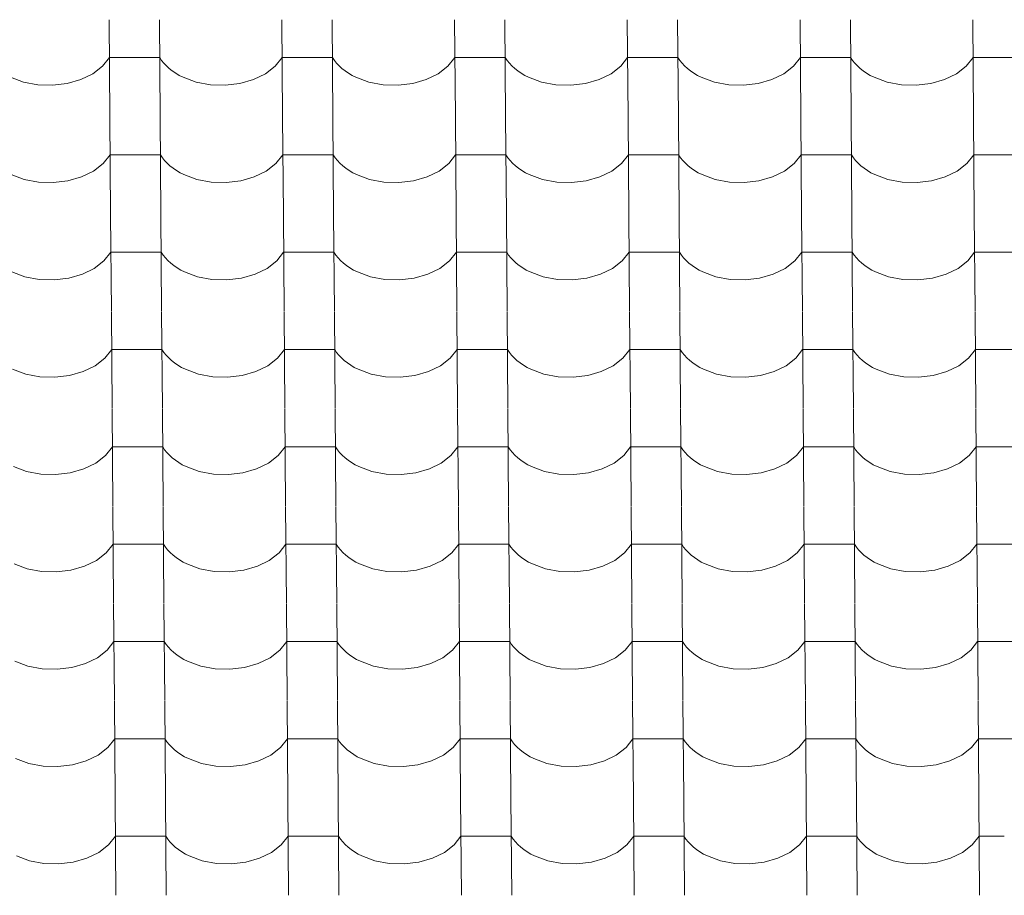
# Model space of a CAD drawing. Header units: millimetres. Extents: x -27785 to 104762, y -947 to 11132.
# Tile 95 of 146: x -10105 to -9165, y 8899 to 9735. Entities that reach past the tile are written whole.
import ezdxf

# ---------------------------------------------------------------- set-up
doc = ezdxf.new("R2010")
doc.units = ezdxf.units.MM
doc.header["$MEASUREMENT"] = 0
doc.layers.add('POHLED JIŽNÍ_1_Bourané_Výplně - Povrchové', color=7, linetype='Continuous')
doc.layers.add('POHLED JIŽNÍ_1_Konstrukce - nosné', color=7, linetype='Continuous')

# ---------------------------------------------------------------- blocks, each defined once
blk = doc.blocks.new('*X2', base_point=(-29303.7, -27473.93))
at = {"layer": 'POHLED JIŽNÍ_1_Bourané_Výplně - Povrchové', "color": 7, "linetype": 'Continuous', "lineweight": 13}
for p, q in [((-10019.96, 9735.37), (-10019.24, 9642.69)), ((-9971.93, 9735.37), (-9971.21, 9642.69)), ((-9854.97, 9735.37), (-9854.25, 9642.69)), ((-9806.93, 9735.37), (-9806.21, 9642.69)), ((-9689.97, 9735.37), (-9689.25, 9642.69)), ((-9641.94, 9735.37), (-9641.22, 9642.69)), ((-9524.97, 9735.37), (-9524.25, 9642.69)), ((-9476.94, 9735.37), (-9476.22, 9642.69)), ((-9359.98, 9735.37), (-9359.26, 9642.69)), ((-9311.94, 9735.37), (-9311.22, 9642.69)), ((-9194.98, 9735.37), (-9194.26, 9642.69)), ((-10026.28, 9690.83), (-10019.68, 9699.21)), ((-9995.66, 9699.21), (-10019.68, 9699.21)), ((-9971.65, 9699.21), (-9995.66, 9699.21)), ((-9971.65, 9699.21), (-9969.8, 9696.42)), ((-9969.8, 9696.42), (-9967.66, 9693.72)), ((-9861.29, 9690.83), (-9854.69, 9699.21)), ((-9830.67, 9699.21), (-9854.69, 9699.21)), ((-9806.65, 9699.21), (-9830.67, 9699.21)), ((-9806.65, 9699.21), (-9804.81, 9696.42)), ((-9804.81, 9696.42), (-9802.66, 9693.72)), ((-9696.29, 9690.83), (-9689.69, 9699.21)), ((-9665.67, 9699.21), (-9689.69, 9699.21)), ((-9641.66, 9699.21), (-9665.67, 9699.21)), ((-9641.66, 9699.21), (-9639.81, 9696.42)), ((-9639.81, 9696.42), (-9637.67, 9693.72)), ((-9531.3, 9690.83), (-9524.69, 9699.21)), ((-9500.68, 9699.21), (-9524.69, 9699.21)), ((-9476.66, 9699.21), (-9500.68, 9699.21)), ((-9476.66, 9699.21), (-9474.81, 9696.42)), ((-9474.81, 9696.42), (-9472.67, 9693.72)), ((-9366.3, 9690.83), (-9359.7, 9699.21)), ((-9335.68, 9699.21), (-9359.7, 9699.21)), ((-9311.66, 9699.21), (-9335.68, 9699.21)), ((-9311.66, 9699.21), (-9309.82, 9696.42)), ((-9309.82, 9696.42), (-9307.68, 9693.72)), ((-9201.3, 9690.83), (-9194.7, 9699.21)), ((-9170.68, 9699.21), (-9194.7, 9699.21)), ((-9146.67, 9699.21), (-9170.68, 9699.21)), ((-10035.54, 9683.65), (-10026.28, 9690.83)), ((-9967.66, 9693.72), (-9965.23, 9691.14)), ((-9965.23, 9691.14), (-9962.53, 9688.67)), ((-9962.53, 9688.67), (-9959.57, 9686.34)), ((-9870.54, 9683.65), (-9861.29, 9690.83)), ((-9802.66, 9693.72), (-9800.24, 9691.14)), ((-9800.24, 9691.14), (-9797.54, 9688.67)), ((-9797.54, 9688.67), (-9794.58, 9686.34)), ((-9705.55, 9683.65), (-9696.29, 9690.83)), ((-9637.67, 9693.72), (-9635.24, 9691.14)), ((-9635.24, 9691.14), (-9632.54, 9688.67)), ((-9632.54, 9688.67), (-9629.58, 9686.34)), ((-9540.55, 9683.65), (-9531.3, 9690.83)), ((-9472.67, 9693.72), (-9470.24, 9691.14)), ((-9470.24, 9691.14), (-9467.54, 9688.67)), ((-9467.54, 9688.67), (-9464.58, 9686.34)), ((-9375.55, 9683.65), (-9366.3, 9690.83)), ((-9307.68, 9693.72), (-9305.25, 9691.14)), ((-9305.25, 9691.14), (-9302.55, 9688.67)), ((-9302.55, 9688.67), (-9299.59, 9686.34)), ((-9210.56, 9683.65), (-9201.3, 9690.83)), ((-10114.3, 9680.3), (-10101.82, 9675.73)), ((-10060, 9674.34), (-10046.97, 9678.06)), ((-10046.97, 9678.06), (-10035.54, 9683.65)), ((-9959.57, 9686.34), (-9956.37, 9684.17)), ((-9956.37, 9684.17), (-9952.94, 9682.15)), ((-9952.94, 9682.15), (-9949.31, 9680.3)), ((-9949.31, 9680.3), (-9936.83, 9675.73)), ((-9895.01, 9674.34), (-9881.98, 9678.06)), ((-9881.98, 9678.06), (-9870.54, 9683.65)), ((-9794.58, 9686.34), (-9791.37, 9684.17)), ((-9791.37, 9684.17), (-9787.95, 9682.15)), ((-9787.95, 9682.15), (-9784.31, 9680.3)), ((-9784.31, 9680.3), (-9771.83, 9675.73)), ((-9730.01, 9674.34), (-9716.98, 9678.06)), ((-9716.98, 9678.06), (-9705.55, 9683.65)), ((-9629.58, 9686.34), (-9626.38, 9684.17)), ((-9626.38, 9684.17), (-9622.95, 9682.15)), ((-9622.95, 9682.15), (-9619.32, 9680.3)), ((-9619.32, 9680.3), (-9606.84, 9675.73)), ((-9565.01, 9674.34), (-9551.98, 9678.06)), ((-9551.98, 9678.06), (-9540.55, 9683.65)), ((-9464.58, 9686.34), (-9461.38, 9684.17)), ((-9461.38, 9684.17), (-9457.96, 9682.15)), ((-9457.96, 9682.15), (-9454.32, 9680.3)), ((-9454.32, 9680.3), (-9441.84, 9675.73)), ((-9400.02, 9674.34), (-9386.99, 9678.06)), ((-9386.99, 9678.06), (-9375.55, 9683.65)), ((-9299.59, 9686.34), (-9296.39, 9684.17)), ((-9296.39, 9684.17), (-9292.96, 9682.15)), ((-9292.96, 9682.15), (-9289.32, 9680.3)), ((-9289.32, 9680.3), (-9276.84, 9675.73)), ((-9235.02, 9674.34), (-9221.99, 9678.06)), ((-9221.99, 9678.06), (-9210.56, 9683.65)), ((-10101.82, 9675.73), (-10088.15, 9673.14)), ((-10088.15, 9673.14), (-10073.96, 9672.67)), ((-10073.96, 9672.67), (-10060, 9674.34)), ((-9936.83, 9675.73), (-9923.15, 9673.14)), ((-9923.15, 9673.14), (-9908.97, 9672.67)), ((-9908.97, 9672.67), (-9895.01, 9674.34)), ((-9771.83, 9675.73), (-9758.15, 9673.14)), ((-9758.15, 9673.14), (-9743.97, 9672.67)), ((-9743.97, 9672.67), (-9730.01, 9674.34)), ((-9606.84, 9675.73), (-9593.16, 9673.14)), ((-9593.16, 9673.14), (-9578.98, 9672.67)), ((-9578.98, 9672.67), (-9565.01, 9674.34)), ((-9441.84, 9675.73), (-9428.16, 9673.14)), ((-9428.16, 9673.14), (-9413.98, 9672.67)), ((-9413.98, 9672.67), (-9400.02, 9674.34)), ((-9276.84, 9675.73), (-9263.17, 9673.14)), ((-9263.17, 9673.14), (-9248.98, 9672.67)), ((-9248.98, 9672.67), (-9235.02, 9674.34)), ((-10019.24, 9642.36), (-10018.52, 9549.68)), ((-9971.2, 9642.36), (-9970.48, 9549.68)), ((-9854.24, 9642.36), (-9853.52, 9549.68)), ((-9806.21, 9642.36), (-9805.49, 9549.68)), ((-9689.25, 9642.36), (-9688.53, 9549.68)), ((-9641.21, 9642.36), (-9640.49, 9549.68)), ((-9524.25, 9642.36), (-9523.53, 9549.68)), ((-9476.22, 9642.36), (-9475.5, 9549.68)), ((-9359.25, 9642.36), (-9358.53, 9549.68)), ((-9311.22, 9642.36), (-9310.5, 9549.68)), ((-9194.26, 9642.36), (-9193.54, 9549.68)), ((-10025.56, 9597.82), (-10018.96, 9606.2)), ((-9994.94, 9606.2), (-10018.96, 9606.2)), ((-9970.92, 9606.2), (-9994.94, 9606.2)), ((-9970.92, 9606.2), (-9969.08, 9603.41)), ((-9969.08, 9603.41), (-9966.94, 9600.71)), ((-9860.56, 9597.82), (-9853.96, 9606.2)), ((-9829.94, 9606.2), (-9853.96, 9606.2)), ((-9805.93, 9606.2), (-9829.94, 9606.2)), ((-9805.93, 9606.2), (-9804.08, 9603.41)), ((-9804.08, 9603.41), (-9801.94, 9600.71)), ((-9695.57, 9597.82), (-9688.97, 9606.2)), ((-9664.95, 9606.2), (-9688.97, 9606.2)), ((-9640.93, 9606.2), (-9664.95, 9606.2)), ((-9640.93, 9606.2), (-9639.09, 9603.41)), ((-9639.09, 9603.41), (-9636.94, 9600.71)), ((-9530.57, 9597.82), (-9523.97, 9606.2)), ((-9499.95, 9606.2), (-9523.97, 9606.2)), ((-9475.94, 9606.2), (-9499.95, 9606.2)), ((-9475.94, 9606.2), (-9474.09, 9603.41)), ((-9474.09, 9603.41), (-9471.95, 9600.71)), ((-9365.58, 9597.82), (-9358.97, 9606.2)), ((-9334.96, 9606.2), (-9358.97, 9606.2)), ((-9310.94, 9606.2), (-9334.96, 9606.2)), ((-9310.94, 9606.2), (-9309.09, 9603.41)), ((-9309.09, 9603.41), (-9306.95, 9600.71)), ((-9200.58, 9597.82), (-9193.98, 9606.2)), ((-9169.96, 9606.2), (-9193.98, 9606.2)), ((-9145.94, 9606.2), (-9169.96, 9606.2)), ((-10034.81, 9590.65), (-10025.56, 9597.82)), ((-9966.94, 9600.71), (-9964.51, 9598.13)), ((-9964.51, 9598.13), (-9961.81, 9595.66)), ((-9961.81, 9595.66), (-9958.85, 9593.34)), ((-9958.85, 9593.34), (-9955.65, 9591.16)), ((-9869.82, 9590.65), (-9860.56, 9597.82)), ((-9801.94, 9600.71), (-9799.51, 9598.13)), ((-9799.51, 9598.13), (-9796.81, 9595.66)), ((-9796.81, 9595.66), (-9793.85, 9593.34)), ((-9793.85, 9593.34), (-9790.65, 9591.16)), ((-9704.82, 9590.65), (-9695.57, 9597.82)), ((-9636.94, 9600.71), (-9634.52, 9598.13)), ((-9634.52, 9598.13), (-9631.82, 9595.66)), ((-9631.82, 9595.66), (-9628.86, 9593.34)), ((-9628.86, 9593.34), (-9625.66, 9591.16)), ((-9539.83, 9590.65), (-9530.57, 9597.82)), ((-9471.95, 9600.71), (-9469.52, 9598.13)), ((-9469.52, 9598.13), (-9466.82, 9595.66)), ((-9466.82, 9595.66), (-9463.86, 9593.34)), ((-9463.86, 9593.34), (-9460.66, 9591.16)), ((-9374.83, 9590.65), (-9365.58, 9597.82)), ((-9306.95, 9600.71), (-9304.52, 9598.13)), ((-9304.52, 9598.13), (-9301.82, 9595.66)), ((-9301.82, 9595.66), (-9298.87, 9593.34)), ((-9298.87, 9593.34), (-9295.66, 9591.16)), ((-9209.83, 9590.65), (-9200.58, 9597.82)), ((-10113.58, 9587.29), (-10101.1, 9582.72)), ((-10059.28, 9581.33), (-10046.25, 9585.05)), ((-10046.25, 9585.05), (-10034.81, 9590.65)), ((-9955.65, 9591.16), (-9952.22, 9589.14)), ((-9952.22, 9589.14), (-9948.58, 9587.29)), ((-9948.58, 9587.29), (-9936.1, 9582.72)), ((-9894.28, 9581.33), (-9881.25, 9585.05)), ((-9881.25, 9585.05), (-9869.82, 9590.65)), ((-9790.65, 9591.16), (-9787.22, 9589.14)), ((-9787.22, 9589.14), (-9783.59, 9587.29)), ((-9783.59, 9587.29), (-9771.11, 9582.72)), ((-9729.29, 9581.33), (-9716.26, 9585.05)), ((-9716.26, 9585.05), (-9704.82, 9590.65)), ((-9625.66, 9591.16), (-9622.23, 9589.14)), ((-9622.23, 9589.14), (-9618.59, 9587.29)), ((-9618.59, 9587.29), (-9606.11, 9582.72)), ((-9564.29, 9581.33), (-9551.26, 9585.05)), ((-9551.26, 9585.05), (-9539.83, 9590.65)), ((-9460.66, 9591.16), (-9457.23, 9589.14)), ((-9457.23, 9589.14), (-9453.6, 9587.29)), ((-9453.6, 9587.29), (-9441.12, 9582.72)), ((-9399.29, 9581.33), (-9386.26, 9585.05)), ((-9386.26, 9585.05), (-9374.83, 9590.65)), ((-9295.66, 9591.16), (-9292.24, 9589.14)), ((-9292.24, 9589.14), (-9288.6, 9587.29)), ((-9288.6, 9587.29), (-9276.12, 9582.72)), ((-9234.3, 9581.33), (-9221.27, 9585.05)), ((-9221.27, 9585.05), (-9209.83, 9590.65)), ((-10101.1, 9582.72), (-10087.42, 9580.13)), ((-10087.42, 9580.13), (-10073.24, 9579.66)), ((-10073.24, 9579.66), (-10059.28, 9581.33)), ((-9936.1, 9582.72), (-9922.43, 9580.13)), ((-9922.43, 9580.13), (-9908.24, 9579.66)), ((-9908.24, 9579.66), (-9894.28, 9581.33)), ((-9771.11, 9582.72), (-9757.43, 9580.13)), ((-9757.43, 9580.13), (-9743.25, 9579.66)), ((-9743.25, 9579.66), (-9729.29, 9581.33)), ((-9606.11, 9582.72), (-9592.43, 9580.13)), ((-9592.43, 9580.13), (-9578.25, 9579.66)), ((-9578.25, 9579.66), (-9564.29, 9581.33)), ((-9441.12, 9582.72), (-9427.44, 9580.13)), ((-9427.44, 9580.13), (-9413.26, 9579.66)), ((-9413.26, 9579.66), (-9399.29, 9581.33)), ((-9276.12, 9582.72), (-9262.44, 9580.13)), ((-9262.44, 9580.13), (-9248.26, 9579.66)), ((-9248.26, 9579.66), (-9234.3, 9581.33)), ((-10018.52, 9549.35), (-10017.79, 9456.68)), ((-9970.48, 9549.35), (-9969.76, 9456.68)), ((-9853.52, 9549.35), (-9852.8, 9456.68)), ((-9805.49, 9549.35), (-9804.76, 9456.68)), ((-9688.52, 9549.35), (-9687.8, 9456.68)), ((-9640.49, 9549.35), (-9639.77, 9456.68)), ((-9523.53, 9549.35), (-9522.81, 9456.68)), ((-9475.49, 9549.35), (-9474.77, 9456.68)), ((-9358.53, 9549.35), (-9357.81, 9456.68)), ((-9310.5, 9549.35), (-9309.78, 9456.68)), ((-9193.54, 9549.35), (-9192.81, 9456.68)), ((-10024.84, 9504.81), (-10018.23, 9513.19)), ((-9994.22, 9513.19), (-10018.23, 9513.19)), ((-9970.2, 9513.19), (-9994.22, 9513.19)), ((-9970.2, 9513.19), (-9968.35, 9510.4)), ((-9968.35, 9510.4), (-9966.21, 9507.7)), ((-9859.84, 9504.81), (-9853.24, 9513.19)), ((-9829.22, 9513.19), (-9853.24, 9513.19)), ((-9805.2, 9513.19), (-9829.22, 9513.19)), ((-9805.2, 9513.19), (-9803.36, 9510.4)), ((-9803.36, 9510.4), (-9801.22, 9507.7)), ((-9694.84, 9504.81), (-9688.24, 9513.19)), ((-9664.22, 9513.19), (-9688.24, 9513.19)), ((-9640.21, 9513.19), (-9664.22, 9513.19)), ((-9640.21, 9513.19), (-9638.36, 9510.4)), ((-9638.36, 9510.4), (-9636.22, 9507.7)), ((-9529.85, 9504.81), (-9523.25, 9513.19)), ((-9499.23, 9513.19), (-9523.25, 9513.19)), ((-9475.21, 9513.19), (-9499.23, 9513.19)), ((-9475.21, 9513.19), (-9473.37, 9510.4)), ((-9473.37, 9510.4), (-9471.22, 9507.7)), ((-9364.85, 9504.81), (-9358.25, 9513.19)), ((-9334.23, 9513.19), (-9358.25, 9513.19)), ((-9310.22, 9513.19), (-9334.23, 9513.19)), ((-9310.22, 9513.19), (-9308.37, 9510.4)), ((-9308.37, 9510.4), (-9306.23, 9507.7)), ((-9199.86, 9504.81), (-9193.25, 9513.19)), ((-9169.24, 9513.19), (-9193.25, 9513.19)), ((-9145.22, 9513.19), (-9169.24, 9513.19)), ((-10034.09, 9497.64), (-10024.84, 9504.81)), ((-9966.21, 9507.7), (-9963.78, 9505.12)), ((-9963.78, 9505.12), (-9961.08, 9502.65)), ((-9961.08, 9502.65), (-9958.13, 9500.33)), ((-9958.13, 9500.33), (-9954.92, 9498.15)), ((-9869.09, 9497.64), (-9859.84, 9504.81)), ((-9801.22, 9507.7), (-9798.79, 9505.12)), ((-9798.79, 9505.12), (-9796.09, 9502.65)), ((-9796.09, 9502.65), (-9793.13, 9500.33)), ((-9793.13, 9500.33), (-9789.93, 9498.15)), ((-9704.1, 9497.64), (-9694.84, 9504.81)), ((-9636.22, 9507.7), (-9633.79, 9505.12)), ((-9633.79, 9505.12), (-9631.09, 9502.65)), ((-9631.09, 9502.65), (-9628.13, 9500.33)), ((-9628.13, 9500.33), (-9624.93, 9498.15)), ((-9539.1, 9497.64), (-9529.85, 9504.81)), ((-9471.22, 9507.7), (-9468.8, 9505.12)), ((-9468.8, 9505.12), (-9466.1, 9502.65)), ((-9466.1, 9502.65), (-9463.14, 9500.33)), ((-9463.14, 9500.33), (-9459.94, 9498.15)), ((-9374.11, 9497.64), (-9364.85, 9504.81)), ((-9306.23, 9507.7), (-9303.8, 9505.12)), ((-9303.8, 9505.12), (-9301.1, 9502.65)), ((-9301.1, 9502.65), (-9298.14, 9500.33)), ((-9298.14, 9500.33), (-9294.94, 9498.15)), ((-9209.11, 9497.64), (-9199.86, 9504.81)), ((-10112.86, 9494.28), (-10100.38, 9489.71)), ((-10100.38, 9489.71), (-10086.7, 9487.12)), ((-10058.55, 9488.32), (-10045.52, 9492.05)), ((-10045.52, 9492.05), (-10034.09, 9497.64)), ((-9954.92, 9498.15), (-9951.5, 9496.13)), ((-9951.5, 9496.13), (-9947.86, 9494.28)), ((-9947.86, 9494.28), (-9935.38, 9489.71)), ((-9935.38, 9489.71), (-9921.7, 9487.12)), ((-9893.56, 9488.32), (-9880.53, 9492.05)), ((-9880.53, 9492.05), (-9869.09, 9497.64)), ((-9789.93, 9498.15), (-9786.5, 9496.13)), ((-9786.5, 9496.13), (-9782.86, 9494.28)), ((-9782.86, 9494.28), (-9770.39, 9489.71)), ((-9770.39, 9489.71), (-9756.71, 9487.12)), ((-9728.56, 9488.32), (-9715.53, 9492.05)), ((-9715.53, 9492.05), (-9704.1, 9497.64)), ((-9624.93, 9498.15), (-9621.5, 9496.13)), ((-9621.5, 9496.13), (-9617.87, 9494.28)), ((-9617.87, 9494.28), (-9605.39, 9489.71)), ((-9605.39, 9489.71), (-9591.71, 9487.12)), ((-9563.57, 9488.32), (-9550.54, 9492.05)), ((-9550.54, 9492.05), (-9539.1, 9497.64)), ((-9459.94, 9498.15), (-9456.51, 9496.13)), ((-9456.51, 9496.13), (-9452.87, 9494.28)), ((-9452.87, 9494.28), (-9440.39, 9489.71)), ((-9440.39, 9489.71), (-9426.71, 9487.12)), ((-9398.57, 9488.32), (-9385.54, 9492.05)), ((-9385.54, 9492.05), (-9374.11, 9497.64)), ((-9294.94, 9498.15), (-9291.51, 9496.13)), ((-9291.51, 9496.13), (-9287.88, 9494.28)), ((-9287.88, 9494.28), (-9275.4, 9489.71)), ((-9275.4, 9489.71), (-9261.72, 9487.12)), ((-9233.57, 9488.32), (-9220.54, 9492.05)), ((-9220.54, 9492.05), (-9209.11, 9497.64)), ((-10086.7, 9487.12), (-10072.52, 9486.65)), ((-10072.52, 9486.65), (-10058.55, 9488.32)), ((-9921.7, 9487.12), (-9907.52, 9486.65)), ((-9907.52, 9486.65), (-9893.56, 9488.32)), ((-9756.71, 9487.12), (-9742.52, 9486.65)), ((-9742.52, 9486.65), (-9728.56, 9488.32)), ((-9591.71, 9487.12), (-9577.53, 9486.65)), ((-9577.53, 9486.65), (-9563.57, 9488.32)), ((-9426.71, 9487.12), (-9412.53, 9486.65)), ((-9412.53, 9486.65), (-9398.57, 9488.32)), ((-9261.72, 9487.12), (-9247.54, 9486.65)), ((-9247.54, 9486.65), (-9233.57, 9488.32)), ((-10017.79, 9456.34), (-10017.07, 9363.67)), ((-9969.76, 9456.34), (-9969.04, 9363.67)), ((-9852.8, 9456.34), (-9852.07, 9363.67)), ((-9804.76, 9456.34), (-9804.04, 9363.67)), ((-9687.8, 9456.34), (-9687.08, 9363.67)), ((-9639.77, 9456.34), (-9639.04, 9363.67)), ((-9522.8, 9456.34), (-9522.08, 9363.67)), ((-9474.77, 9456.34), (-9474.05, 9363.67)), ((-9357.81, 9456.34), (-9357.09, 9363.67)), ((-9309.77, 9456.34), (-9309.05, 9363.67)), ((-9192.81, 9456.34), (-9192.09, 9363.67)), ((-10024.11, 9411.8), (-10017.51, 9420.18)), ((-9993.49, 9420.18), (-10017.51, 9420.18)), ((-9969.48, 9420.18), (-9993.49, 9420.18)), ((-9969.48, 9420.18), (-9967.63, 9417.39)), ((-9967.63, 9417.39), (-9965.49, 9414.7)), ((-9965.49, 9414.7), (-9963.06, 9412.11)), ((-9859.12, 9411.8), (-9852.51, 9420.18)), ((-9828.5, 9420.18), (-9852.51, 9420.18)), ((-9804.48, 9420.18), (-9828.5, 9420.18)), ((-9804.48, 9420.18), (-9802.63, 9417.39)), ((-9802.63, 9417.39), (-9800.49, 9414.7)), ((-9800.49, 9414.7), (-9798.06, 9412.11)), ((-9694.12, 9411.8), (-9687.52, 9420.18)), ((-9663.5, 9420.18), (-9687.52, 9420.18)), ((-9639.48, 9420.18), (-9663.5, 9420.18)), ((-9639.48, 9420.18), (-9637.64, 9417.39)), ((-9637.64, 9417.39), (-9635.5, 9414.7)), ((-9635.5, 9414.7), (-9633.07, 9412.11)), ((-9529.12, 9411.8), (-9522.52, 9420.18)), ((-9498.51, 9420.18), (-9522.52, 9420.18)), ((-9474.49, 9420.18), (-9498.51, 9420.18)), ((-9474.49, 9420.18), (-9472.64, 9417.39)), ((-9472.64, 9417.39), (-9470.5, 9414.7)), ((-9470.5, 9414.7), (-9468.07, 9412.11)), ((-9364.13, 9411.8), (-9357.53, 9420.18)), ((-9333.51, 9420.18), (-9357.53, 9420.18)), ((-9309.49, 9420.18), (-9333.51, 9420.18)), ((-9309.49, 9420.18), (-9307.65, 9417.39)), ((-9307.65, 9417.39), (-9305.5, 9414.7)), ((-9305.5, 9414.7), (-9303.08, 9412.11)), ((-9199.13, 9411.8), (-9192.53, 9420.18)), ((-9168.51, 9420.18), (-9192.53, 9420.18)), ((-9144.5, 9420.18), (-9168.51, 9420.18)), ((-10033.37, 9404.63), (-10024.11, 9411.8)), ((-9963.06, 9412.11), (-9960.36, 9409.64)), ((-9960.36, 9409.64), (-9957.4, 9407.32)), ((-9957.4, 9407.32), (-9954.2, 9405.14)), ((-9954.2, 9405.14), (-9950.77, 9403.12)), ((-9868.37, 9404.63), (-9859.12, 9411.8)), ((-9798.06, 9412.11), (-9795.36, 9409.64)), ((-9795.36, 9409.64), (-9792.41, 9407.32)), ((-9792.41, 9407.32), (-9789.2, 9405.14)), ((-9789.2, 9405.14), (-9785.78, 9403.12)), ((-9703.37, 9404.63), (-9694.12, 9411.8)), ((-9633.07, 9412.11), (-9630.37, 9409.64)), ((-9630.37, 9409.64), (-9627.41, 9407.32)), ((-9627.41, 9407.32), (-9624.21, 9405.14)), ((-9624.21, 9405.14), (-9620.78, 9403.12)), ((-9538.38, 9404.63), (-9529.12, 9411.8)), ((-9468.07, 9412.11), (-9465.37, 9409.64)), ((-9465.37, 9409.64), (-9462.41, 9407.32)), ((-9462.41, 9407.32), (-9459.21, 9405.14)), ((-9459.21, 9405.14), (-9455.78, 9403.12)), ((-9373.38, 9404.63), (-9364.13, 9411.8)), ((-9303.08, 9412.11), (-9300.38, 9409.64)), ((-9300.38, 9409.64), (-9297.42, 9407.32)), ((-9297.42, 9407.32), (-9294.22, 9405.14)), ((-9294.22, 9405.14), (-9290.79, 9403.12)), ((-9208.39, 9404.63), (-9199.13, 9411.8)), ((-10112.13, 9401.27), (-10099.65, 9396.7)), ((-10099.65, 9396.7), (-10085.97, 9394.11)), ((-10057.83, 9395.31), (-10044.8, 9399.04)), ((-10044.8, 9399.04), (-10033.37, 9404.63)), ((-9950.77, 9403.12), (-9947.14, 9401.27)), ((-9947.14, 9401.27), (-9934.66, 9396.7)), ((-9934.66, 9396.7), (-9920.98, 9394.11)), ((-9892.83, 9395.31), (-9879.8, 9399.04)), ((-9879.8, 9399.04), (-9868.37, 9404.63)), ((-9785.78, 9403.12), (-9782.14, 9401.27)), ((-9782.14, 9401.27), (-9769.66, 9396.7)), ((-9769.66, 9396.7), (-9755.98, 9394.11)), ((-9727.84, 9395.31), (-9714.81, 9399.04)), ((-9714.81, 9399.04), (-9703.37, 9404.63)), ((-9620.78, 9403.12), (-9617.14, 9401.27)), ((-9617.14, 9401.27), (-9604.67, 9396.7)), ((-9604.67, 9396.7), (-9590.99, 9394.11)), ((-9562.84, 9395.31), (-9549.81, 9399.04)), ((-9549.81, 9399.04), (-9538.38, 9404.63)), ((-9455.78, 9403.12), (-9452.15, 9401.27)), ((-9452.15, 9401.27), (-9439.67, 9396.7)), ((-9439.67, 9396.7), (-9425.99, 9394.11)), ((-9397.85, 9395.31), (-9384.82, 9399.04)), ((-9384.82, 9399.04), (-9373.38, 9404.63)), ((-9290.79, 9403.12), (-9287.15, 9401.27)), ((-9287.15, 9401.27), (-9274.67, 9396.7)), ((-9274.67, 9396.7), (-9260.99, 9394.11)), ((-9232.85, 9395.31), (-9219.82, 9399.04)), ((-9219.82, 9399.04), (-9208.39, 9404.63)), ((-10085.97, 9394.11), (-10071.79, 9393.64)), ((-10071.79, 9393.64), (-10057.83, 9395.31)), ((-9920.98, 9394.11), (-9906.8, 9393.64)), ((-9906.8, 9393.64), (-9892.83, 9395.31)), ((-9755.98, 9394.11), (-9741.8, 9393.64)), ((-9741.8, 9393.64), (-9727.84, 9395.31)), ((-9590.99, 9394.11), (-9576.8, 9393.64)), ((-9576.8, 9393.64), (-9562.84, 9395.31)), ((-9425.99, 9394.11), (-9411.81, 9393.64)), ((-9411.81, 9393.64), (-9397.85, 9395.31)), ((-9260.99, 9394.11), (-9246.81, 9393.64)), ((-9246.81, 9393.64), (-9232.85, 9395.31)), ((-10017.07, 9363.33), (-10016.35, 9270.66)), ((-9969.03, 9363.33), (-9968.31, 9270.66)), ((-9852.07, 9363.33), (-9851.35, 9270.66)), ((-9804.04, 9363.33), (-9803.32, 9270.66)), ((-9687.08, 9363.33), (-9686.35, 9270.66)), ((-9639.04, 9363.33), (-9638.32, 9270.66)), ((-9522.08, 9363.33), (-9521.36, 9270.66)), ((-9474.05, 9363.33), (-9473.32, 9270.66)), ((-9357.08, 9363.33), (-9356.36, 9270.66)), ((-9309.05, 9363.33), (-9308.33, 9270.66)), ((-9192.09, 9363.33), (-9191.37, 9270.66)), ((-10023.39, 9318.79), (-10016.79, 9327.18)), ((-9992.77, 9327.18), (-10016.79, 9327.18)), ((-9968.75, 9327.18), (-9992.77, 9327.18)), ((-9968.75, 9327.18), (-9966.91, 9324.38)), ((-9966.91, 9324.38), (-9964.76, 9321.69)), ((-9964.76, 9321.69), (-9962.34, 9319.1)), ((-9858.39, 9318.79), (-9851.79, 9327.18)), ((-9827.77, 9327.18), (-9851.79, 9327.18)), ((-9803.76, 9327.18), (-9827.77, 9327.18)), ((-9803.76, 9327.18), (-9801.91, 9324.38)), ((-9801.91, 9324.38), (-9799.77, 9321.69)), ((-9799.77, 9321.69), (-9797.34, 9319.1)), ((-9693.4, 9318.79), (-9686.79, 9327.18)), ((-9662.78, 9327.18), (-9686.79, 9327.18)), ((-9638.76, 9327.18), (-9662.78, 9327.18)), ((-9638.76, 9327.18), (-9636.91, 9324.38)), ((-9636.91, 9324.38), (-9634.77, 9321.69)), ((-9634.77, 9321.69), (-9632.34, 9319.1)), ((-9528.4, 9318.79), (-9521.8, 9327.18)), ((-9497.78, 9327.18), (-9521.8, 9327.18)), ((-9473.76, 9327.18), (-9497.78, 9327.18)), ((-9473.76, 9327.18), (-9471.92, 9324.38)), ((-9471.92, 9324.38), (-9469.78, 9321.69)), ((-9469.78, 9321.69), (-9467.35, 9319.1)), ((-9363.41, 9318.79), (-9356.8, 9327.18)), ((-9332.79, 9327.18), (-9356.8, 9327.18)), ((-9308.77, 9327.18), (-9332.79, 9327.18)), ((-9308.77, 9327.18), (-9306.92, 9324.38)), ((-9306.92, 9324.38), (-9304.78, 9321.69)), ((-9304.78, 9321.69), (-9302.35, 9319.1)), ((-9198.41, 9318.79), (-9191.81, 9327.18)), ((-9167.79, 9327.18), (-9191.81, 9327.18)), ((-9143.77, 9327.18), (-9167.79, 9327.18)), ((-10044.08, 9306.03), (-10032.64, 9311.62)), ((-10032.64, 9311.62), (-10023.39, 9318.79)), ((-9962.34, 9319.1), (-9959.64, 9316.64)), ((-9959.64, 9316.64), (-9956.68, 9314.31)), ((-9956.68, 9314.31), (-9953.48, 9312.13)), ((-9953.48, 9312.13), (-9950.05, 9310.11)), ((-9879.08, 9306.03), (-9867.65, 9311.62)), ((-9867.65, 9311.62), (-9858.39, 9318.79)), ((-9797.34, 9319.1), (-9794.64, 9316.64)), ((-9794.64, 9316.64), (-9791.68, 9314.31)), ((-9791.68, 9314.31), (-9788.48, 9312.13)), ((-9788.48, 9312.13), (-9785.05, 9310.11)), ((-9714.08, 9306.03), (-9702.65, 9311.62)), ((-9702.65, 9311.62), (-9693.4, 9318.79)), ((-9632.34, 9319.1), (-9629.64, 9316.64)), ((-9629.64, 9316.64), (-9626.69, 9314.31)), ((-9626.69, 9314.31), (-9623.48, 9312.13)), ((-9623.48, 9312.13), (-9620.06, 9310.11)), ((-9549.09, 9306.03), (-9537.66, 9311.62)), ((-9537.66, 9311.62), (-9528.4, 9318.79)), ((-9467.35, 9319.1), (-9464.65, 9316.64)), ((-9464.65, 9316.64), (-9461.69, 9314.31)), ((-9461.69, 9314.31), (-9458.49, 9312.13)), ((-9458.49, 9312.13), (-9455.06, 9310.11)), ((-9384.09, 9306.03), (-9372.66, 9311.62)), ((-9372.66, 9311.62), (-9363.41, 9318.79)), ((-9302.35, 9319.1), (-9299.65, 9316.64)), ((-9299.65, 9316.64), (-9296.69, 9314.31)), ((-9296.69, 9314.31), (-9293.49, 9312.13)), ((-9293.49, 9312.13), (-9290.06, 9310.11)), ((-9219.1, 9306.03), (-9207.66, 9311.62)), ((-9207.66, 9311.62), (-9198.41, 9318.79)), ((-10111.41, 9308.26), (-10098.93, 9303.69)), ((-10098.93, 9303.69), (-10085.25, 9301.1)), ((-10071.07, 9300.63), (-10057.11, 9302.3)), ((-10057.11, 9302.3), (-10044.08, 9306.03)), ((-9950.05, 9310.11), (-9946.41, 9308.26)), ((-9946.41, 9308.26), (-9933.93, 9303.69)), ((-9933.93, 9303.69), (-9920.25, 9301.1)), ((-9906.07, 9300.63), (-9892.11, 9302.3)), ((-9892.11, 9302.3), (-9879.08, 9306.03)), ((-9785.05, 9310.11), (-9781.42, 9308.26)), ((-9781.42, 9308.26), (-9768.94, 9303.69)), ((-9768.94, 9303.69), (-9755.26, 9301.1)), ((-9741.08, 9300.63), (-9727.11, 9302.3)), ((-9727.11, 9302.3), (-9714.08, 9306.03)), ((-9620.06, 9310.11), (-9616.42, 9308.26)), ((-9616.42, 9308.26), (-9603.94, 9303.69)), ((-9603.94, 9303.69), (-9590.26, 9301.1)), ((-9576.08, 9300.63), (-9562.12, 9302.3)), ((-9562.12, 9302.3), (-9549.09, 9306.03)), ((-9455.06, 9310.11), (-9451.42, 9308.26)), ((-9451.42, 9308.26), (-9438.95, 9303.69)), ((-9438.95, 9303.69), (-9425.27, 9301.1)), ((-9411.08, 9300.63), (-9397.12, 9302.3)), ((-9397.12, 9302.3), (-9384.09, 9306.03)), ((-9290.06, 9310.11), (-9286.43, 9308.26)), ((-9286.43, 9308.26), (-9273.95, 9303.69)), ((-9273.95, 9303.69), (-9260.27, 9301.1)), ((-9246.09, 9300.63), (-9232.13, 9302.3)), ((-9232.13, 9302.3), (-9219.1, 9306.03)), ((-10085.25, 9301.1), (-10071.07, 9300.63)), ((-9920.25, 9301.1), (-9906.07, 9300.63)), ((-9755.26, 9301.1), (-9741.08, 9300.63)), ((-9590.26, 9301.1), (-9576.08, 9300.63)), ((-9425.27, 9301.1), (-9411.08, 9300.63)), ((-9260.27, 9301.1), (-9246.09, 9300.63)), ((-10016.34, 9270.32), (-10015.62, 9177.65)), ((-9968.31, 9270.32), (-9967.59, 9177.65)), ((-9851.35, 9270.32), (-9850.63, 9177.65)), ((-9803.31, 9270.32), (-9802.59, 9177.65)), ((-9686.35, 9270.32), (-9685.63, 9177.65)), ((-9638.32, 9270.32), (-9637.6, 9177.65)), ((-9521.36, 9270.32), (-9520.64, 9177.65)), ((-9473.32, 9270.32), (-9472.6, 9177.65)), ((-9356.36, 9270.32), (-9355.64, 9177.65)), ((-9308.33, 9270.32), (-9307.61, 9177.65)), ((-9191.36, 9270.32), (-9190.64, 9177.65)), ((-10022.67, 9225.78), (-10016.06, 9234.17)), ((-9992.05, 9234.17), (-10016.06, 9234.17)), ((-9968.03, 9234.17), (-9992.05, 9234.17)), ((-9968.03, 9234.17), (-9966.18, 9231.37)), ((-9966.18, 9231.37), (-9964.04, 9228.68)), ((-9964.04, 9228.68), (-9961.61, 9226.09)), ((-9961.61, 9226.09), (-9958.91, 9223.63)), ((-9857.67, 9225.78), (-9851.07, 9234.17)), ((-9827.05, 9234.17), (-9851.07, 9234.17)), ((-9803.03, 9234.17), (-9827.05, 9234.17)), ((-9803.03, 9234.17), (-9801.19, 9231.37)), ((-9801.19, 9231.37), (-9799.04, 9228.68)), ((-9799.04, 9228.68), (-9796.62, 9226.09)), ((-9796.62, 9226.09), (-9793.92, 9223.63)), ((-9692.67, 9225.78), (-9686.07, 9234.17)), ((-9662.05, 9234.17), (-9686.07, 9234.17)), ((-9638.04, 9234.17), (-9662.05, 9234.17)), ((-9638.04, 9234.17), (-9636.19, 9231.37)), ((-9636.19, 9231.37), (-9634.05, 9228.68)), ((-9634.05, 9228.68), (-9631.62, 9226.09)), ((-9631.62, 9226.09), (-9628.92, 9223.63)), ((-9527.68, 9225.78), (-9521.07, 9234.17)), ((-9497.06, 9234.17), (-9521.07, 9234.17)), ((-9473.04, 9234.17), (-9497.06, 9234.17)), ((-9473.04, 9234.17), (-9471.2, 9231.37)), ((-9471.2, 9231.37), (-9469.05, 9228.68)), ((-9469.05, 9228.68), (-9466.63, 9226.09)), ((-9466.63, 9226.09), (-9463.93, 9223.63)), ((-9362.68, 9225.78), (-9356.08, 9234.17)), ((-9332.06, 9234.17), (-9356.08, 9234.17)), ((-9308.04, 9234.17), (-9332.06, 9234.17)), ((-9308.04, 9234.17), (-9306.2, 9231.37)), ((-9306.2, 9231.37), (-9304.06, 9228.68)), ((-9304.06, 9228.68), (-9301.63, 9226.09)), ((-9301.63, 9226.09), (-9298.93, 9223.63)), ((-9197.69, 9225.78), (-9191.08, 9234.17)), ((-9167.07, 9234.17), (-9191.08, 9234.17)), ((-9143.05, 9234.17), (-9167.07, 9234.17)), ((-10043.35, 9213.02), (-10031.92, 9218.61)), ((-10031.92, 9218.61), (-10022.67, 9225.78)), ((-9958.91, 9223.63), (-9955.95, 9221.3)), ((-9955.95, 9221.3), (-9952.75, 9219.12)), ((-9952.75, 9219.12), (-9949.32, 9217.1)), ((-9949.32, 9217.1), (-9945.69, 9215.25)), ((-9878.36, 9213.02), (-9866.92, 9218.61)), ((-9866.92, 9218.61), (-9857.67, 9225.78)), ((-9793.92, 9223.63), (-9790.96, 9221.3)), ((-9790.96, 9221.3), (-9787.76, 9219.12)), ((-9787.76, 9219.12), (-9784.33, 9217.1)), ((-9784.33, 9217.1), (-9780.69, 9215.25)), ((-9713.36, 9213.02), (-9701.93, 9218.61)), ((-9701.93, 9218.61), (-9692.67, 9225.78)), ((-9628.92, 9223.63), (-9625.96, 9221.3)), ((-9625.96, 9221.3), (-9622.76, 9219.12)), ((-9622.76, 9219.12), (-9619.33, 9217.1)), ((-9619.33, 9217.1), (-9615.7, 9215.25)), ((-9548.37, 9213.02), (-9536.93, 9218.61)), ((-9536.93, 9218.61), (-9527.68, 9225.78)), ((-9463.93, 9223.63), (-9460.97, 9221.3)), ((-9460.97, 9221.3), (-9457.76, 9219.12)), ((-9457.76, 9219.12), (-9454.34, 9217.1)), ((-9454.34, 9217.1), (-9450.7, 9215.25)), ((-9383.37, 9213.02), (-9371.94, 9218.61)), ((-9371.94, 9218.61), (-9362.68, 9225.78)), ((-9298.93, 9223.63), (-9295.97, 9221.3)), ((-9295.97, 9221.3), (-9292.77, 9219.12)), ((-9292.77, 9219.12), (-9289.34, 9217.1)), ((-9289.34, 9217.1), (-9285.71, 9215.25)), ((-9218.37, 9213.02), (-9206.94, 9218.61)), ((-9206.94, 9218.61), (-9197.69, 9225.78)), ((-10110.69, 9215.25), (-10098.21, 9210.68)), ((-10098.21, 9210.68), (-10084.53, 9208.09)), ((-10084.53, 9208.09), (-10070.34, 9207.62)), ((-10070.34, 9207.62), (-10056.38, 9209.29)), ((-10056.38, 9209.29), (-10043.35, 9213.02)), ((-9945.69, 9215.25), (-9933.21, 9210.68)), ((-9933.21, 9210.68), (-9919.53, 9208.09)), ((-9919.53, 9208.09), (-9905.35, 9207.62)), ((-9905.35, 9207.62), (-9891.39, 9209.29)), ((-9891.39, 9209.29), (-9878.36, 9213.02)), ((-9780.69, 9215.25), (-9768.21, 9210.68)), ((-9768.21, 9210.68), (-9754.53, 9208.09)), ((-9754.53, 9208.09), (-9740.35, 9207.62)), ((-9740.35, 9207.62), (-9726.39, 9209.29)), ((-9726.39, 9209.29), (-9713.36, 9213.02)), ((-9615.7, 9215.25), (-9603.22, 9210.68)), ((-9603.22, 9210.68), (-9589.54, 9208.09)), ((-9589.54, 9208.09), (-9575.36, 9207.62)), ((-9575.36, 9207.62), (-9561.39, 9209.29)), ((-9561.39, 9209.29), (-9548.37, 9213.02)), ((-9450.7, 9215.25), (-9438.22, 9210.68)), ((-9438.22, 9210.68), (-9424.54, 9208.09)), ((-9424.54, 9208.09), (-9410.36, 9207.62)), ((-9410.36, 9207.62), (-9396.4, 9209.29)), ((-9396.4, 9209.29), (-9383.37, 9213.02)), ((-9285.71, 9215.25), (-9273.23, 9210.68)), ((-9273.23, 9210.68), (-9259.55, 9208.09)), ((-9259.55, 9208.09), (-9245.36, 9207.62)), ((-9245.36, 9207.62), (-9231.4, 9209.29)), ((-9231.4, 9209.29), (-9218.37, 9213.02)), ((-10015.62, 9177.31), (-10014.9, 9084.64)), ((-9967.59, 9177.31), (-9966.87, 9084.64)), ((-9850.62, 9177.31), (-9849.9, 9084.64)), ((-9802.59, 9177.31), (-9801.87, 9084.64)), ((-9685.63, 9177.31), (-9684.91, 9084.64)), ((-9637.59, 9177.31), (-9636.87, 9084.64)), ((-9520.63, 9177.31), (-9519.91, 9084.64)), ((-9472.6, 9177.31), (-9471.88, 9084.64)), ((-9355.64, 9177.31), (-9354.92, 9084.64)), ((-9307.6, 9177.31), (-9306.88, 9084.64)), ((-9190.64, 9177.31), (-9189.92, 9084.64)), ((-10031.2, 9125.6), (-10021.94, 9132.77)), ((-10021.94, 9132.77), (-10015.34, 9141.16)), ((-9991.32, 9141.16), (-10015.34, 9141.16)), ((-9967.31, 9141.16), (-9991.32, 9141.16)), ((-9967.31, 9141.16), (-9965.46, 9138.36)), ((-9965.46, 9138.36), (-9963.32, 9135.67)), ((-9963.32, 9135.67), (-9960.89, 9133.08)), ((-9960.89, 9133.08), (-9958.19, 9130.62)), ((-9866.2, 9125.6), (-9856.95, 9132.77)), ((-9856.95, 9132.77), (-9850.34, 9141.16)), ((-9826.33, 9141.16), (-9850.34, 9141.16)), ((-9802.31, 9141.16), (-9826.33, 9141.16)), ((-9802.31, 9141.16), (-9800.46, 9138.36)), ((-9800.46, 9138.36), (-9798.32, 9135.67)), ((-9798.32, 9135.67), (-9795.89, 9133.08)), ((-9795.89, 9133.08), (-9793.19, 9130.62)), ((-9701.2, 9125.6), (-9691.95, 9132.77)), ((-9691.95, 9132.77), (-9685.35, 9141.16)), ((-9661.33, 9141.16), (-9685.35, 9141.16)), ((-9637.31, 9141.16), (-9661.33, 9141.16)), ((-9637.31, 9141.16), (-9635.47, 9138.36)), ((-9635.47, 9138.36), (-9633.33, 9135.67)), ((-9633.33, 9135.67), (-9630.9, 9133.08)), ((-9630.9, 9133.08), (-9628.2, 9130.62)), ((-9536.21, 9125.6), (-9526.95, 9132.77)), ((-9526.95, 9132.77), (-9520.35, 9141.16)), ((-9496.33, 9141.16), (-9520.35, 9141.16)), ((-9472.32, 9141.16), (-9496.33, 9141.16)), ((-9472.32, 9141.16), (-9470.47, 9138.36)), ((-9470.47, 9138.36), (-9468.33, 9135.67)), ((-9468.33, 9135.67), (-9465.9, 9133.08)), ((-9465.9, 9133.08), (-9463.2, 9130.62)), ((-9371.21, 9125.6), (-9361.96, 9132.77)), ((-9361.96, 9132.77), (-9355.36, 9141.16)), ((-9331.34, 9141.16), (-9355.36, 9141.16)), ((-9307.32, 9141.16), (-9331.34, 9141.16)), ((-9307.32, 9141.16), (-9305.48, 9138.36)), ((-9305.48, 9138.36), (-9303.33, 9135.67)), ((-9303.33, 9135.67), (-9300.91, 9133.08)), ((-9300.91, 9133.08), (-9298.21, 9130.62)), ((-9206.22, 9125.6), (-9196.96, 9132.77)), ((-9196.96, 9132.77), (-9190.36, 9141.16)), ((-9166.34, 9141.16), (-9190.36, 9141.16)), ((-9142.33, 9141.16), (-9166.34, 9141.16)), ((-10042.63, 9120.01), (-10031.2, 9125.6)), ((-9958.19, 9130.62), (-9955.23, 9128.29)), ((-9955.23, 9128.29), (-9952.03, 9126.11)), ((-9952.03, 9126.11), (-9948.6, 9124.09)), ((-9948.6, 9124.09), (-9944.97, 9122.24)), ((-9877.63, 9120.01), (-9866.2, 9125.6)), ((-9793.19, 9130.62), (-9790.23, 9128.29)), ((-9790.23, 9128.29), (-9787.03, 9126.11)), ((-9787.03, 9126.11), (-9783.61, 9124.09)), ((-9783.61, 9124.09), (-9779.97, 9122.24)), ((-9712.64, 9120.01), (-9701.2, 9125.6)), ((-9628.2, 9130.62), (-9625.24, 9128.29)), ((-9625.24, 9128.29), (-9622.04, 9126.11)), ((-9622.04, 9126.11), (-9618.61, 9124.09)), ((-9618.61, 9124.09), (-9614.97, 9122.24)), ((-9547.64, 9120.01), (-9536.21, 9125.6)), ((-9463.2, 9130.62), (-9460.24, 9128.29)), ((-9460.24, 9128.29), (-9457.04, 9126.11)), ((-9457.04, 9126.11), (-9453.61, 9124.09)), ((-9453.61, 9124.09), (-9449.98, 9122.24)), ((-9382.65, 9120.01), (-9371.21, 9125.6)), ((-9298.21, 9130.62), (-9295.25, 9128.29)), ((-9295.25, 9128.29), (-9292.05, 9126.11)), ((-9292.05, 9126.11), (-9288.62, 9124.09)), ((-9288.62, 9124.09), (-9284.98, 9122.24)), ((-9217.65, 9120.01), (-9206.22, 9125.6)), ((-10109.96, 9122.24), (-10097.48, 9117.67)), ((-10097.48, 9117.67), (-10083.8, 9115.08)), ((-10083.8, 9115.08), (-10069.62, 9114.61)), ((-10069.62, 9114.61), (-10055.66, 9116.28)), ((-10055.66, 9116.28), (-10042.63, 9120.01)), ((-9944.97, 9122.24), (-9932.49, 9117.67)), ((-9932.49, 9117.67), (-9918.81, 9115.08)), ((-9918.81, 9115.08), (-9904.63, 9114.61)), ((-9904.63, 9114.61), (-9890.66, 9116.28)), ((-9890.66, 9116.28), (-9877.63, 9120.01)), ((-9779.97, 9122.24), (-9767.49, 9117.67)), ((-9767.49, 9117.67), (-9753.81, 9115.08)), ((-9753.81, 9115.08), (-9739.63, 9114.61)), ((-9739.63, 9114.61), (-9725.67, 9116.28)), ((-9725.67, 9116.28), (-9712.64, 9120.01)), ((-9614.97, 9122.24), (-9602.49, 9117.67)), ((-9602.49, 9117.67), (-9588.82, 9115.08)), ((-9588.82, 9115.08), (-9574.63, 9114.61)), ((-9574.63, 9114.61), (-9560.67, 9116.28)), ((-9560.67, 9116.28), (-9547.64, 9120.01)), ((-9449.98, 9122.24), (-9437.5, 9117.67)), ((-9437.5, 9117.67), (-9423.82, 9115.08)), ((-9423.82, 9115.08), (-9409.64, 9114.61)), ((-9409.64, 9114.61), (-9395.68, 9116.28)), ((-9395.68, 9116.28), (-9382.65, 9120.01)), ((-9284.98, 9122.24), (-9272.5, 9117.67)), ((-9272.5, 9117.67), (-9258.82, 9115.08)), ((-9258.82, 9115.08), (-9244.64, 9114.61)), ((-9244.64, 9114.61), (-9230.68, 9116.28)), ((-9230.68, 9116.28), (-9217.65, 9120.01)), ((-10014.9, 9084.3), (-10014.18, 8991.63)), ((-9966.86, 9084.3), (-9966.14, 8991.63)), ((-9849.9, 9084.3), (-9849.18, 8991.63)), ((-9801.87, 9084.3), (-9801.15, 8991.63)), ((-9684.9, 9084.3), (-9684.18, 8991.63)), ((-9636.87, 9084.3), (-9636.15, 8991.63)), ((-9519.91, 9084.3), (-9519.19, 8991.63)), ((-9471.87, 9084.3), (-9471.15, 8991.63)), ((-9354.91, 9084.3), (-9354.19, 8991.63)), ((-9306.88, 9084.3), (-9306.16, 8991.63)), ((-9189.92, 9084.3), (-9189.2, 8991.63)), ((-10021.22, 9039.76), (-10014.62, 9048.15)), ((-9990.6, 9048.15), (-10014.62, 9048.15)), ((-9966.58, 9048.15), (-9990.6, 9048.15)), ((-9966.58, 9048.15), (-9964.74, 9045.36)), ((-9856.22, 9039.76), (-9849.62, 9048.15)), ((-9825.6, 9048.15), (-9849.62, 9048.15)), ((-9801.59, 9048.15), (-9825.6, 9048.15)), ((-9801.59, 9048.15), (-9799.74, 9045.36)), ((-9691.23, 9039.76), (-9684.62, 9048.15)), ((-9660.61, 9048.15), (-9684.62, 9048.15)), ((-9636.59, 9048.15), (-9660.61, 9048.15)), ((-9636.59, 9048.15), (-9634.74, 9045.36)), ((-9526.23, 9039.76), (-9519.63, 9048.15)), ((-9495.61, 9048.15), (-9519.63, 9048.15)), ((-9471.59, 9048.15), (-9495.61, 9048.15)), ((-9471.59, 9048.15), (-9469.75, 9045.36)), ((-9361.23, 9039.76), (-9354.63, 9048.15)), ((-9330.61, 9048.15), (-9354.63, 9048.15)), ((-9306.6, 9048.15), (-9330.61, 9048.15)), ((-9306.6, 9048.15), (-9304.75, 9045.36)), ((-9196.24, 9039.76), (-9189.64, 9048.15)), ((-9165.62, 9048.15), (-9189.64, 9048.15)), ((-9141.6, 9048.15), (-9165.62, 9048.15)), ((-10030.47, 9032.59), (-10021.22, 9039.76)), ((-9964.74, 9045.36), (-9962.59, 9042.66)), ((-9962.59, 9042.66), (-9960.17, 9040.07)), ((-9960.17, 9040.07), (-9957.47, 9037.61)), ((-9865.48, 9032.59), (-9856.22, 9039.76)), ((-9799.74, 9045.36), (-9797.6, 9042.66)), ((-9797.6, 9042.66), (-9795.17, 9040.07)), ((-9795.17, 9040.07), (-9792.47, 9037.61)), ((-9700.48, 9032.59), (-9691.23, 9039.76)), ((-9634.74, 9045.36), (-9632.6, 9042.66)), ((-9632.6, 9042.66), (-9630.17, 9040.07)), ((-9630.17, 9040.07), (-9627.47, 9037.61)), ((-9535.48, 9032.59), (-9526.23, 9039.76)), ((-9469.75, 9045.36), (-9467.61, 9042.66)), ((-9467.61, 9042.66), (-9465.18, 9040.07)), ((-9465.18, 9040.07), (-9462.48, 9037.61)), ((-9370.49, 9032.59), (-9361.23, 9039.76)), ((-9304.75, 9045.36), (-9302.61, 9042.66)), ((-9302.61, 9042.66), (-9300.18, 9040.07)), ((-9300.18, 9040.07), (-9297.48, 9037.61)), ((-9205.49, 9032.59), (-9196.24, 9039.76)), ((-10109.24, 9029.24), (-10096.76, 9024.66)), ((-10041.91, 9027), (-10030.47, 9032.59)), ((-9957.47, 9037.61), (-9954.51, 9035.28)), ((-9954.51, 9035.28), (-9951.31, 9033.1)), ((-9951.31, 9033.1), (-9947.88, 9031.08)), ((-9947.88, 9031.08), (-9944.24, 9029.24)), ((-9944.24, 9029.24), (-9931.76, 9024.66)), ((-9876.91, 9027), (-9865.48, 9032.59)), ((-9792.47, 9037.61), (-9789.51, 9035.28)), ((-9789.51, 9035.28), (-9786.31, 9033.1)), ((-9786.31, 9033.1), (-9782.88, 9031.08)), ((-9782.88, 9031.08), (-9779.25, 9029.24)), ((-9779.25, 9029.24), (-9766.77, 9024.66)), ((-9711.91, 9027), (-9700.48, 9032.59)), ((-9627.47, 9037.61), (-9624.52, 9035.28)), ((-9624.52, 9035.28), (-9621.31, 9033.1)), ((-9621.31, 9033.1), (-9617.89, 9031.08)), ((-9617.89, 9031.08), (-9614.25, 9029.24)), ((-9614.25, 9029.24), (-9601.77, 9024.66)), ((-9546.92, 9027), (-9535.48, 9032.59)), ((-9462.48, 9037.61), (-9459.52, 9035.28)), ((-9459.52, 9035.28), (-9456.32, 9033.1)), ((-9456.32, 9033.1), (-9452.89, 9031.08)), ((-9452.89, 9031.08), (-9449.25, 9029.24)), ((-9449.25, 9029.24), (-9436.78, 9024.66)), ((-9381.92, 9027), (-9370.49, 9032.59)), ((-9297.48, 9037.61), (-9294.52, 9035.28)), ((-9294.52, 9035.28), (-9291.32, 9033.1)), ((-9291.32, 9033.1), (-9287.89, 9031.08)), ((-9287.89, 9031.08), (-9284.26, 9029.24)), ((-9284.26, 9029.24), (-9271.78, 9024.66)), ((-9216.93, 9027), (-9205.49, 9032.59)), ((-10096.76, 9024.66), (-10083.08, 9022.08)), ((-10083.08, 9022.08), (-10068.9, 9021.6)), ((-10068.9, 9021.6), (-10054.94, 9023.27)), ((-10054.94, 9023.27), (-10041.91, 9027)), ((-9931.76, 9024.66), (-9918.08, 9022.08)), ((-9918.08, 9022.08), (-9903.9, 9021.6)), ((-9903.9, 9021.6), (-9889.94, 9023.27)), ((-9889.94, 9023.27), (-9876.91, 9027)), ((-9766.77, 9024.66), (-9753.09, 9022.08)), ((-9753.09, 9022.08), (-9738.91, 9021.6)), ((-9738.91, 9021.6), (-9724.94, 9023.27)), ((-9724.94, 9023.27), (-9711.91, 9027)), ((-9601.77, 9024.66), (-9588.09, 9022.08)), ((-9588.09, 9022.08), (-9573.91, 9021.6)), ((-9573.91, 9021.6), (-9559.95, 9023.27)), ((-9559.95, 9023.27), (-9546.92, 9027)), ((-9436.78, 9024.66), (-9423.1, 9022.08)), ((-9423.1, 9022.08), (-9408.91, 9021.6)), ((-9408.91, 9021.6), (-9394.95, 9023.27)), ((-9394.95, 9023.27), (-9381.92, 9027)), ((-9271.78, 9024.66), (-9258.1, 9022.08)), ((-9258.1, 9022.08), (-9243.92, 9021.6)), ((-9243.92, 9021.6), (-9229.96, 9023.27)), ((-9229.96, 9023.27), (-9216.93, 9027)), ((-10014.17, 8991.3), (-10013.45, 8898.62)), ((-9966.14, 8991.3), (-9965.42, 8898.62)), ((-9849.18, 8991.3), (-9848.46, 8898.62)), ((-9801.14, 8991.3), (-9800.42, 8898.62)), ((-9684.18, 8991.3), (-9683.46, 8898.62)), ((-9636.15, 8991.3), (-9635.43, 8898.62)), ((-9519.19, 8991.3), (-9518.46, 8898.62)), ((-9471.15, 8991.3), (-9470.43, 8898.62)), ((-9354.19, 8991.3), (-9353.47, 8898.62)), ((-9306.16, 8991.3), (-9305.43, 8898.62)), ((-9189.19, 8991.3), (-9188.47, 8898.62)), ((-10020.49, 8946.75), (-10013.89, 8955.14)), ((-9989.87, 8955.14), (-10013.89, 8955.14)), ((-9965.86, 8955.14), (-9989.87, 8955.14)), ((-9965.86, 8955.14), (-9964.01, 8952.35)), ((-9855.5, 8946.75), (-9848.9, 8955.14)), ((-9824.88, 8955.14), (-9848.9, 8955.14)), ((-9800.86, 8955.14), (-9824.88, 8955.14)), ((-9800.86, 8955.14), (-9799.02, 8952.35)), ((-9690.5, 8946.75), (-9683.9, 8955.14)), ((-9659.88, 8955.14), (-9683.9, 8955.14)), ((-9635.87, 8955.14), (-9659.88, 8955.14)), ((-9635.87, 8955.14), (-9634.02, 8952.35)), ((-9525.51, 8946.75), (-9518.9, 8955.14)), ((-9494.89, 8955.14), (-9518.9, 8955.14)), ((-9470.87, 8955.14), (-9494.89, 8955.14)), ((-9470.87, 8955.14), (-9469.02, 8952.35)), ((-9360.51, 8946.75), (-9353.91, 8955.14)), ((-9329.89, 8955.14), (-9353.91, 8955.14)), ((-9305.87, 8955.14), (-9329.89, 8955.14)), ((-9305.87, 8955.14), (-9304.03, 8952.35)), ((-9195.51, 8946.75), (-9188.91, 8955.14)), ((-9164.9, 8955.14), (-9188.91, 8955.14)), ((-10029.75, 8939.58), (-10020.49, 8946.75)), ((-9964.01, 8952.35), (-9961.87, 8949.65)), ((-9961.87, 8949.65), (-9959.44, 8947.06)), ((-9959.44, 8947.06), (-9956.74, 8944.6)), ((-9956.74, 8944.6), (-9953.78, 8942.27)), ((-9864.75, 8939.58), (-9855.5, 8946.75)), ((-9799.02, 8952.35), (-9796.87, 8949.65)), ((-9796.87, 8949.65), (-9794.45, 8947.06)), ((-9794.45, 8947.06), (-9791.75, 8944.6)), ((-9791.75, 8944.6), (-9788.79, 8942.27)), ((-9699.76, 8939.58), (-9690.5, 8946.75)), ((-9634.02, 8952.35), (-9631.88, 8949.65)), ((-9631.88, 8949.65), (-9629.45, 8947.06)), ((-9629.45, 8947.06), (-9626.75, 8944.6)), ((-9626.75, 8944.6), (-9623.79, 8942.27)), ((-9534.76, 8939.58), (-9525.51, 8946.75)), ((-9469.02, 8952.35), (-9466.88, 8949.65)), ((-9466.88, 8949.65), (-9464.45, 8947.06)), ((-9464.45, 8947.06), (-9461.75, 8944.6)), ((-9461.75, 8944.6), (-9458.8, 8942.27)), ((-9369.76, 8939.58), (-9360.51, 8946.75)), ((-9304.03, 8952.35), (-9301.89, 8949.65)), ((-9301.89, 8949.65), (-9299.46, 8947.06)), ((-9299.46, 8947.06), (-9296.76, 8944.6)), ((-9296.76, 8944.6), (-9293.8, 8942.27)), ((-9204.77, 8939.58), (-9195.51, 8946.75)), ((-10108.51, 8936.23), (-10096.04, 8931.65)), ((-10041.18, 8933.99), (-10029.75, 8939.58)), ((-9953.78, 8942.27), (-9950.58, 8940.09)), ((-9950.58, 8940.09), (-9947.15, 8938.07)), ((-9947.15, 8938.07), (-9943.52, 8936.23)), ((-9943.52, 8936.23), (-9931.04, 8931.65)), ((-9876.19, 8933.99), (-9864.75, 8939.58)), ((-9788.79, 8942.27), (-9785.59, 8940.09)), ((-9785.59, 8940.09), (-9782.16, 8938.07)), ((-9782.16, 8938.07), (-9778.52, 8936.23)), ((-9778.52, 8936.23), (-9766.04, 8931.65)), ((-9711.19, 8933.99), (-9699.76, 8939.58)), ((-9623.79, 8942.27), (-9620.59, 8940.09)), ((-9620.59, 8940.09), (-9617.16, 8938.07)), ((-9617.16, 8938.07), (-9613.53, 8936.23)), ((-9613.53, 8936.23), (-9601.05, 8931.65)), ((-9546.19, 8933.99), (-9534.76, 8939.58)), ((-9458.8, 8942.27), (-9455.59, 8940.09)), ((-9455.59, 8940.09), (-9452.17, 8938.07)), ((-9452.17, 8938.07), (-9448.53, 8936.23)), ((-9448.53, 8936.23), (-9436.05, 8931.65)), ((-9381.2, 8933.99), (-9369.76, 8939.58)), ((-9293.8, 8942.27), (-9290.6, 8940.09)), ((-9290.6, 8940.09), (-9287.17, 8938.07)), ((-9287.17, 8938.07), (-9283.53, 8936.23)), ((-9283.53, 8936.23), (-9271.06, 8931.65)), ((-9216.2, 8933.99), (-9204.77, 8939.58)), ((-10096.04, 8931.65), (-10082.36, 8929.07)), ((-10082.36, 8929.07), (-10068.17, 8928.6)), ((-10068.17, 8928.6), (-10054.21, 8930.27)), ((-10054.21, 8930.27), (-10041.18, 8933.99)), ((-9931.04, 8931.65), (-9917.36, 8929.07)), ((-9917.36, 8929.07), (-9903.18, 8928.6)), ((-9903.18, 8928.6), (-9889.22, 8930.27)), ((-9889.22, 8930.27), (-9876.19, 8933.99)), ((-9766.04, 8931.65), (-9752.36, 8929.07)), ((-9752.36, 8929.07), (-9738.18, 8928.6)), ((-9738.18, 8928.6), (-9724.22, 8930.27)), ((-9724.22, 8930.27), (-9711.19, 8933.99)), ((-9601.05, 8931.65), (-9587.37, 8929.07)), ((-9587.37, 8929.07), (-9573.19, 8928.6)), ((-9573.19, 8928.6), (-9559.22, 8930.27)), ((-9559.22, 8930.27), (-9546.19, 8933.99)), ((-9436.05, 8931.65), (-9422.37, 8929.07)), ((-9422.37, 8929.07), (-9408.19, 8928.6)), ((-9408.19, 8928.6), (-9394.23, 8930.27)), ((-9394.23, 8930.27), (-9381.2, 8933.99)), ((-9271.06, 8931.65), (-9257.38, 8929.07)), ((-9257.38, 8929.07), (-9243.19, 8928.6)), ((-9243.19, 8928.6), (-9229.23, 8930.27)), ((-9229.23, 8930.27), (-9216.2, 8933.99))]:
    blk.add_line(p, q, dxfattribs=at)

msp = doc.modelspace()

# ---------------------------------------------------------------- block references
at = {"layer": 'POHLED JIŽNÍ_1_Konstrukce - nosné', "color": 9, "linetype": 'Continuous', "lineweight": 13}
msp.add_blockref('*X2', (-29303.7, -27473.93), dxfattribs=at)

doc.saveas('drawing.dxf')
